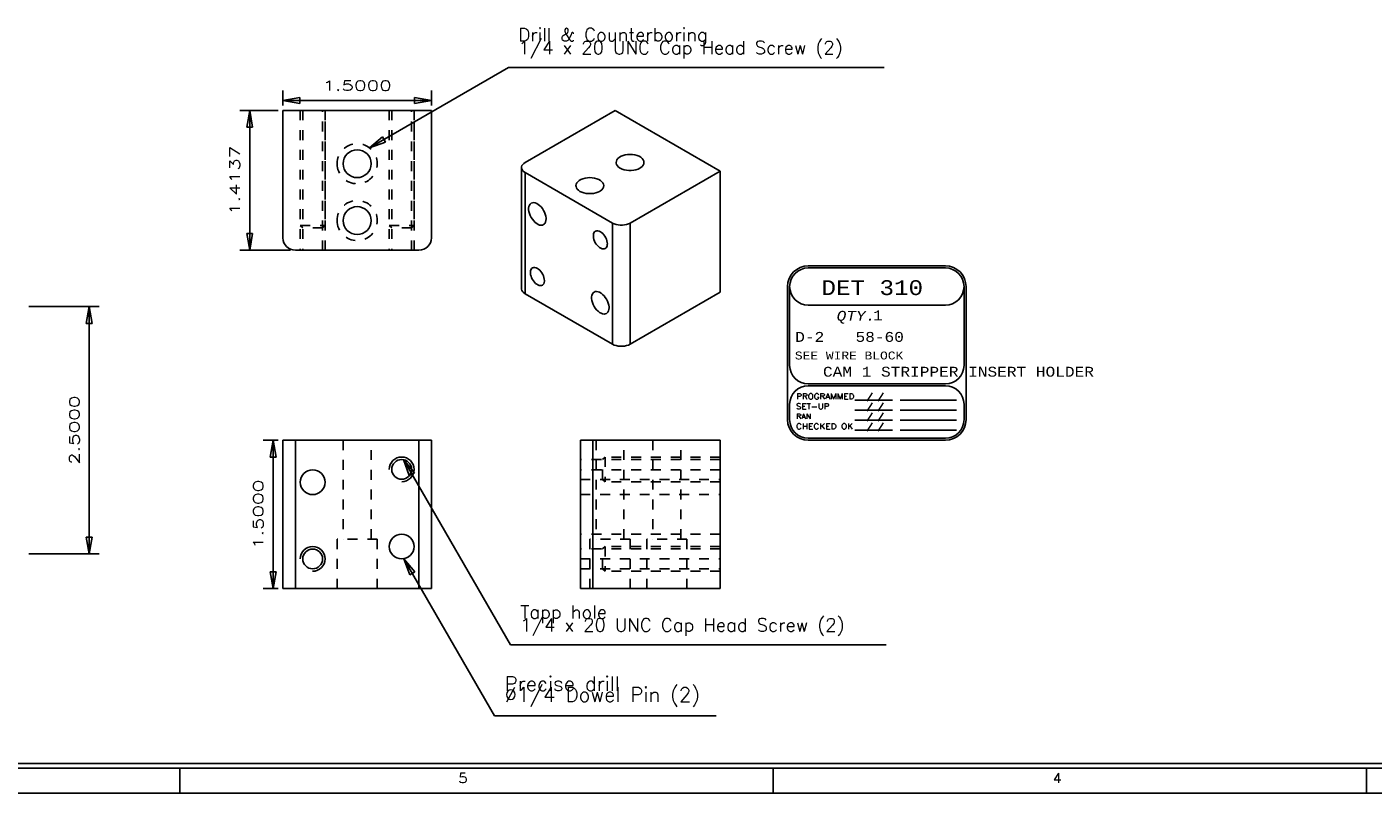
# Model space of a CAD drawing. Header units: inches. Extents: x 3 to 289, y 4 to 291.
# Tile 64 of 256: x 30.63 to 44.24, y 93.39 to 101.13. Entities that reach past the tile are written whole.
import ezdxf
from ezdxf.enums import TextEntityAlignment as Align

# ---------------------------------------------------------------- set-up
doc = ezdxf.new("R2010")
doc.units = ezdxf.units.IN
doc.header["$LTSCALE"] = 0.5
doc.header["$MEASUREMENT"] = 0
doc.linetypes.add('HIDDEN', pattern=[0.225, 0.15, -0.075])
for name, color, linetype in [('MFB', 7, 'Continuous'), ('PLOTVIEW1', 7, 'Continuous'), ('STR_1', 7, 'Continuous'), ('STR_INS', 8, 'Continuous')]:
    doc.layers.add(name, color=color, linetype=linetype)
doc.styles.add('VERO0-Simplex', font='simplex_.ttf')
doc.styles.add('VERO2-Courier New', font='cour.ttf')
doc.styles.add('VERO3-RomanS', font='romans__.ttf')
doc.styles.add('VERO5-RomanD', font='romand__.ttf')
doc.styles.add('VERO8-Courier New', font='couri.ttf')

# ---------------------------------------------------------------- blocks, each defined once
blk = doc.blocks.new('ArrowheadClosed')
at = {"color": 0}
for p, q in [((0, 0), (-1, 0.176)), ((-1, 0.176), (-1, -0.176)), ((-1, -0.176), (0, 0))]:
    blk.add_line(p, q, dxfattribs=at)

msp = doc.modelspace()

# ---------------------------------------------------------------- linework, layer by layer
at = {"layer": 'MFB', "color": 56, "linetype": 'Continuous'}
for p, q in [((30.647, 98.308), (31.359, 98.308)), ((31.259, 95.808), (31.259, 98.308)), ((34.436, 96.761), (35.517, 94.887)), ((30.647, 95.808), (31.359, 95.808)), ((34.44, 95.759), (35.358, 94.169)), ((35.517, 94.887), (39.317, 94.887)), ((35.358, 94.169), (37.598, 94.169))]:
    msp.add_line(p, q, dxfattribs=at)
at = {"layer": 'PLOTVIEW1', "color": 7, "linetype": 'Continuous'}
for p, q in [((39.916, 98.719), (38.529, 98.719)), ((39.916, 98.698), (38.529, 98.698)), ((38.32, 98.51), (38.32, 97.165)), ((38.341, 98.51), (38.341, 97.713)), ((40.104, 97.713), (40.104, 98.51)), ((40.125, 97.165), (40.125, 98.51)), ((38.529, 98.323), (39.916, 98.323)), ((38.529, 97.526), (39.916, 97.526)), ((39.916, 97.507), (38.529, 97.507)), ((39, 97.361), (39.381, 97.361)), ((39.457, 97.361), (40.028, 97.361)), ((38.341, 97.32), (38.341, 97.165)), ((39, 97.259), (39.381, 97.259)), ((39.457, 97.259), (40.028, 97.259)), ((40.104, 97.165), (40.104, 97.32)), ((39, 97.158), (39.381, 97.158)), ((39, 97.057), (39.381, 97.057)), ((39.457, 97.158), (40.028, 97.158)), ((39.457, 97.057), (40.028, 97.057)), ((38.529, 96.978), (39.916, 96.978)), ((38.529, 96.957), (39.916, 96.957))]:
    msp.add_line(p, q, dxfattribs=at)
at = {"layer": 'PLOTVIEW1', "color": 97, "linetype": 'Continuous'}
for p, q in [((15.175, 93.69), (61.175, 93.69)), ((15.175, 93.64), (61.175, 93.64)), ((32.175, 93.64), (32.175, 93.39)), ((38.175, 93.64), (38.175, 93.39)), ((44.175, 93.64), (44.175, 93.39)), ((15.175, 93.39), (61.175, 93.39))]:
    msp.add_line(p, q, dxfattribs=at)
at = {"layer": 'PLOTVIEW1', "color": 7, "linetype": 'Continuous'}
for centre, radius, start, end in [((38.529, 98.51), 0.209, 90, 180), ((38.529, 98.51), 0.188, 90, 180), ((38.529, 98.51), 0.188, 90, 270), ((39.916, 98.51), 0.209, 0, 90), ((39.916, 98.51), 0.188, 0, 90), ((39.916, 98.51), 0.188, 270, 90), ((38.529, 97.713), 0.188, 180, 270), ((39.916, 97.713), 0.188, 270, 0), ((38.529, 97.32), 0.188, 90, 180), ((39.916, 97.32), 0.188, 0, 90), ((38.529, 97.165), 0.209, 180, 270), ((38.529, 97.165), 0.188, 180, 270), ((39.916, 97.165), 0.188, 270, 0), ((39.916, 97.165), 0.209, 270, 0)]:
    msp.add_arc(centre, radius, start, end, dxfattribs=at)
at = {"layer": 'STR_1', "color": 56, "linetype": 'Continuous'}
for p, q in [((33.218, 100.341), (33.218, 100.491)), ((34.718, 100.341), (34.718, 100.491)), ((33.218, 100.391), (34.718, 100.391)), ((33.168, 96.957), (33.018, 96.957)), ((33.118, 95.457), (33.118, 96.957)), ((33.168, 95.457), (33.018, 95.457))]:
    msp.add_line(p, q, dxfattribs=at)
at = {"layer": 'STR_1', "color": 9, "linetype": 'Continuous'}
for p, q in [((34.718, 100.291), (33.218, 100.291)), ((33.218, 100.291), (33.218, 99.002)), ((34.718, 99.002), (34.718, 100.291)), ((36.578, 100.291), (35.667, 99.764)), ((37.638, 99.678), (36.578, 100.291)), ((36.587, 99.764), (36.589, 99.779)), ((36.589, 99.779), (36.595, 99.792)), ((36.595, 99.792), (36.605, 99.805)), ((36.605, 99.805), (36.619, 99.817)), ((36.619, 99.817), (36.637, 99.827)), ((36.637, 99.827), (36.657, 99.835)), ((36.657, 99.835), (36.679, 99.841)), ((36.679, 99.841), (36.703, 99.844)), ((36.703, 99.844), (36.727, 99.846)), ((36.727, 99.846), (36.752, 99.844)), ((36.752, 99.844), (36.775, 99.841)), ((36.775, 99.841), (36.798, 99.835)), ((36.798, 99.835), (36.818, 99.827)), ((36.818, 99.827), (36.835, 99.817)), ((36.835, 99.817), (36.849, 99.805)), ((36.849, 99.805), (36.859, 99.792)), ((36.859, 99.792), (36.866, 99.779)), ((36.866, 99.779), (36.868, 99.764)), ((35.634, 99.732), (35.63, 99.72)), ((35.63, 99.72), (35.63, 99.713)), ((35.63, 99.713), (35.63, 98.489)), ((35.63, 99.713), (35.632, 99.701)), ((35.632, 99.701), (35.637, 99.689)), ((35.642, 99.744), (35.634, 99.732)), ((35.637, 99.689), (35.647, 99.677)), ((35.653, 99.755), (35.642, 99.744)), ((35.647, 99.677), (35.659, 99.667)), ((35.667, 99.764), (35.653, 99.755)), ((35.659, 99.667), (35.667, 99.662)), ((35.667, 99.662), (36.55, 99.152)), ((36.587, 99.757), (36.587, 99.764)), ((36.591, 99.743), (36.587, 99.757)), ((36.6, 99.73), (36.591, 99.743)), ((36.612, 99.718), (36.6, 99.73)), ((36.628, 99.707), (36.612, 99.718)), ((36.647, 99.698), (36.628, 99.707)), ((36.668, 99.691), (36.647, 99.698)), ((36.691, 99.686), (36.668, 99.691)), ((36.715, 99.684), (36.691, 99.686)), ((36.739, 99.684), (36.715, 99.684)), ((36.727, 99.152), (37.638, 99.678)), ((36.764, 99.686), (36.739, 99.684)), ((36.787, 99.691), (36.764, 99.686)), ((36.808, 99.698), (36.787, 99.691)), ((36.827, 99.707), (36.808, 99.698)), ((36.835, 99.712), (36.827, 99.707)), ((36.849, 99.724), (36.835, 99.712)), ((36.859, 99.737), (36.849, 99.724)), ((36.866, 99.75), (36.859, 99.737)), ((36.868, 99.764), (36.866, 99.75)), ((37.638, 99.678), (37.638, 98.453)), ((36.18, 99.53), (36.182, 99.544)), ((36.181, 99.523), (36.18, 99.53)), ((36.185, 99.509), (36.181, 99.523)), ((36.182, 99.544), (36.188, 99.557)), ((36.193, 99.495), (36.185, 99.509)), ((36.188, 99.557), (36.199, 99.57)), ((36.199, 99.57), (36.213, 99.582)), ((36.213, 99.582), (36.23, 99.592)), ((36.23, 99.592), (36.25, 99.6)), ((36.25, 99.6), (36.273, 99.606)), ((36.273, 99.606), (36.296, 99.61)), ((36.296, 99.61), (36.321, 99.611)), ((36.321, 99.611), (36.345, 99.61)), ((36.345, 99.61), (36.369, 99.606)), ((36.369, 99.606), (36.391, 99.6)), ((36.391, 99.6), (36.411, 99.592)), ((36.411, 99.592), (36.428, 99.582)), ((36.428, 99.582), (36.442, 99.57)), ((36.442, 99.57), (36.453, 99.557)), ((36.453, 99.502), (36.442, 99.489)), ((36.453, 99.557), (36.459, 99.544)), ((36.459, 99.516), (36.453, 99.502)), ((36.459, 99.544), (36.461, 99.53)), ((36.461, 99.53), (36.459, 99.516)), ((36.205, 99.483), (36.193, 99.495)), ((36.221, 99.472), (36.205, 99.483)), ((36.24, 99.463), (36.221, 99.472)), ((36.261, 99.456), (36.24, 99.463)), ((36.284, 99.451), (36.261, 99.456)), ((36.308, 99.449), (36.284, 99.451)), ((36.333, 99.449), (36.308, 99.449)), ((36.357, 99.451), (36.333, 99.449)), ((36.38, 99.456), (36.357, 99.451)), ((36.401, 99.463), (36.38, 99.456)), ((36.42, 99.472), (36.401, 99.463)), ((36.428, 99.477), (36.42, 99.472)), ((36.442, 99.489), (36.428, 99.477)), ((35.702, 99.304), (35.705, 99.32)), ((35.702, 99.286), (35.702, 99.304)), ((35.705, 99.267), (35.702, 99.286)), ((35.705, 99.32), (35.71, 99.333)), ((35.71, 99.247), (35.705, 99.267)), ((35.71, 99.333), (35.718, 99.344)), ((35.718, 99.227), (35.71, 99.247)), ((35.718, 99.344), (35.728, 99.352)), ((35.728, 99.352), (35.74, 99.357)), ((35.74, 99.357), (35.753, 99.358)), ((35.753, 99.358), (35.767, 99.356)), ((35.767, 99.356), (35.783, 99.35)), ((35.783, 99.35), (35.798, 99.341)), ((35.798, 99.341), (35.813, 99.329)), ((35.813, 99.329), (35.828, 99.315)), ((35.828, 99.315), (35.841, 99.298)), ((35.841, 99.298), (35.853, 99.28)), ((35.853, 99.28), (35.863, 99.261)), ((35.863, 99.261), (35.87, 99.241)), ((35.87, 99.241), (35.876, 99.221)), ((35.728, 99.208), (35.718, 99.227)), ((35.74, 99.19), (35.728, 99.208)), ((35.753, 99.173), (35.74, 99.19)), ((35.767, 99.159), (35.753, 99.173)), ((35.783, 99.147), (35.767, 99.159)), ((35.798, 99.138), (35.783, 99.147)), ((35.813, 99.132), (35.798, 99.138)), ((35.828, 99.13), (35.813, 99.132)), ((35.841, 99.131), (35.828, 99.13)), ((35.853, 99.136), (35.841, 99.131)), ((35.858, 99.139), (35.853, 99.136)), ((35.867, 99.149), (35.858, 99.139)), ((35.873, 99.161), (35.867, 99.149)), ((35.877, 99.176), (35.873, 99.161)), ((35.876, 99.221), (35.878, 99.202)), ((35.879, 99.193), (35.877, 99.176)), ((35.878, 99.202), (35.879, 99.193)), ((36.55, 99.152), (36.567, 99.144)), ((36.567, 99.144), (36.586, 99.138)), ((36.586, 99.138), (36.606, 99.133)), ((36.606, 99.133), (36.628, 99.131)), ((36.628, 99.131), (36.65, 99.131)), ((36.65, 99.131), (36.671, 99.133)), ((36.671, 99.133), (36.692, 99.138)), ((36.692, 99.138), (36.711, 99.144)), ((36.711, 99.144), (36.727, 99.152)), ((36.358, 99.043), (36.356, 99.03)), ((36.356, 99.03), (36.356, 99.016)), ((36.356, 99.016), (36.358, 99.001)), ((36.362, 99.054), (36.358, 99.043)), ((36.358, 99.001), (36.362, 98.985)), ((36.368, 99.063), (36.362, 99.054)), ((36.362, 98.985), (36.368, 98.969)), ((36.376, 99.069), (36.368, 99.063)), ((36.368, 98.969), (36.376, 98.953)), ((36.381, 99.071), (36.376, 99.069)), ((36.391, 99.074), (36.381, 99.071)), ((36.402, 99.073), (36.391, 99.074)), ((36.414, 99.07), (36.402, 99.073)), ((36.427, 99.064), (36.414, 99.07)), ((36.439, 99.056), (36.427, 99.064)), ((36.451, 99.045), (36.439, 99.056)), ((36.462, 99.033), (36.451, 99.045)), ((36.472, 99.019), (36.462, 99.033)), ((36.481, 99.003), (36.472, 99.019)), ((36.488, 98.988), (36.481, 99.003)), ((36.493, 98.972), (36.488, 98.988)), ((36.497, 98.956), (36.493, 98.972)), ((33.343, 98.877), (34.593, 98.877)), ((36.376, 98.953), (36.386, 98.938)), ((36.386, 98.938), (36.397, 98.925)), ((36.397, 98.925), (36.408, 98.914)), ((36.408, 98.914), (36.42, 98.904)), ((36.42, 98.904), (36.433, 98.897)), ((36.433, 98.897), (36.445, 98.892)), ((36.445, 98.892), (36.457, 98.89)), ((36.457, 98.89), (36.467, 98.891)), ((36.467, 98.891), (36.477, 98.895)), ((36.477, 98.895), (36.485, 98.901)), ((36.485, 98.901), (36.491, 98.91)), ((36.491, 98.91), (36.495, 98.921)), ((36.495, 98.921), (36.497, 98.934)), ((36.498, 98.941), (36.497, 98.956)), ((36.497, 98.934), (36.498, 98.941)), ((35.732, 98.692), (35.726, 98.683)), ((35.74, 98.698), (35.732, 98.692)), ((35.745, 98.7), (35.74, 98.698)), ((35.755, 98.703), (35.745, 98.7)), ((35.766, 98.702), (35.755, 98.703)), ((35.778, 98.699), (35.766, 98.702)), ((35.79, 98.693), (35.778, 98.699)), ((35.803, 98.685), (35.79, 98.693)), ((35.815, 98.674), (35.803, 98.685)), ((35.722, 98.672), (35.719, 98.659)), ((35.719, 98.659), (35.719, 98.645)), ((35.719, 98.645), (35.722, 98.629)), ((35.726, 98.683), (35.722, 98.672)), ((35.722, 98.629), (35.726, 98.614)), ((35.726, 98.614), (35.732, 98.598)), ((35.732, 98.598), (35.74, 98.582)), ((35.74, 98.582), (35.75, 98.567)), ((35.75, 98.567), (35.76, 98.554)), ((35.76, 98.554), (35.772, 98.542)), ((35.826, 98.662), (35.815, 98.674)), ((35.836, 98.648), (35.826, 98.662)), ((35.845, 98.632), (35.836, 98.648)), ((35.852, 98.617), (35.845, 98.632)), ((35.857, 98.601), (35.852, 98.617)), ((35.855, 98.539), (35.859, 98.55)), ((35.86, 98.585), (35.857, 98.601)), ((35.859, 98.55), (35.861, 98.563)), ((35.861, 98.57), (35.86, 98.585)), ((35.861, 98.563), (35.861, 98.57)), ((35.63, 98.482), (35.63, 98.489)), ((35.634, 98.47), (35.63, 98.482)), ((35.642, 98.458), (35.634, 98.47)), ((35.653, 98.447), (35.642, 98.458)), ((35.667, 98.438), (35.653, 98.447)), ((35.667, 98.438), (36.55, 97.927)), ((35.772, 98.542), (35.784, 98.533)), ((35.784, 98.533), (35.796, 98.526)), ((35.796, 98.526), (35.809, 98.521)), ((35.809, 98.521), (35.82, 98.519)), ((35.82, 98.519), (35.831, 98.52)), ((35.831, 98.52), (35.841, 98.524)), ((35.841, 98.524), (35.849, 98.53)), ((35.849, 98.53), (35.855, 98.539)), ((36.339, 98.405), (36.341, 98.421)), ((36.341, 98.421), (36.347, 98.435)), ((36.347, 98.435), (36.354, 98.446)), ((36.354, 98.446), (36.364, 98.454)), ((36.364, 98.454), (36.376, 98.459)), ((36.376, 98.459), (36.389, 98.46)), ((36.389, 98.46), (36.404, 98.458)), ((36.404, 98.458), (36.419, 98.452)), ((36.419, 98.452), (36.434, 98.443)), ((36.434, 98.443), (36.45, 98.431)), ((36.45, 98.431), (36.464, 98.417)), ((36.464, 98.417), (36.477, 98.4)), ((36.727, 97.927), (37.638, 98.453)), ((36.339, 98.388), (36.339, 98.405)), ((36.341, 98.369), (36.339, 98.388)), ((36.347, 98.349), (36.341, 98.369)), ((36.354, 98.329), (36.347, 98.349)), ((36.364, 98.31), (36.354, 98.329)), ((36.376, 98.291), (36.364, 98.31)), ((36.389, 98.275), (36.376, 98.291)), ((36.477, 98.4), (36.489, 98.382)), ((36.489, 98.382), (36.499, 98.362)), ((36.499, 98.362), (36.507, 98.343)), ((36.507, 98.343), (36.512, 98.323)), ((36.514, 98.278), (36.51, 98.263)), ((36.512, 98.323), (36.515, 98.304)), ((36.515, 98.295), (36.514, 98.278)), ((36.515, 98.304), (36.515, 98.295)), ((36.404, 98.26), (36.389, 98.275)), ((36.419, 98.249), (36.404, 98.26)), ((36.434, 98.24), (36.419, 98.249)), ((36.45, 98.234), (36.434, 98.24)), ((36.464, 98.232), (36.45, 98.234)), ((36.477, 98.233), (36.464, 98.232)), ((36.489, 98.237), (36.477, 98.233)), ((36.494, 98.241), (36.489, 98.237)), ((36.503, 98.251), (36.494, 98.241)), ((36.51, 98.263), (36.503, 98.251)), ((36.567, 97.919), (36.55, 97.927)), ((36.586, 97.913), (36.567, 97.919)), ((36.606, 97.909), (36.586, 97.913)), ((36.628, 97.906), (36.606, 97.909)), ((36.65, 97.906), (36.628, 97.906)), ((36.671, 97.909), (36.65, 97.906)), ((36.692, 97.913), (36.671, 97.909)), ((36.711, 97.919), (36.692, 97.913)), ((36.727, 97.927), (36.711, 97.919)), ((33.218, 95.457), (33.218, 96.957)), ((33.218, 96.957), (33.343, 96.957)), ((33.343, 96.957), (34.593, 96.957)), ((34.593, 96.957), (34.718, 96.957)), ((34.718, 96.957), (34.718, 95.457)), ((36.225, 95.457), (36.225, 96.957)), ((36.225, 96.957), (36.35, 96.957)), ((36.35, 96.957), (37.638, 96.957)), ((37.638, 96.957), (37.638, 95.457)), ((33.343, 95.457), (33.218, 95.457)), ((33.343, 95.457), (34.593, 95.457)), ((34.718, 95.457), (34.593, 95.457)), ((36.35, 95.457), (36.225, 95.457)), ((36.35, 95.457), (37.638, 95.457))]:
    msp.add_line(p, q, dxfattribs=at)
at = {"layer": 'STR_1', "color": 254, "linetype": 'HIDDEN'}
for p, q in [((33.393, 100.291), (33.393, 98.877)), ((33.393, 100.291), (33.393, 99.127)), ((33.418, 100.291), (33.418, 98.877)), ((33.619, 98.877), (33.619, 100.291)), ((33.643, 98.877), (33.643, 100.291)), ((33.643, 100.291), (33.643, 99.127)), ((34.293, 100.291), (34.293, 98.877)), ((34.293, 100.291), (34.293, 99.127)), ((34.318, 100.291), (34.318, 98.877)), ((34.519, 98.877), (34.519, 100.291)), ((34.543, 98.877), (34.543, 100.291)), ((34.543, 100.291), (34.543, 99.127)), ((33.393, 99.127), (33.643, 99.127)), ((33.418, 99.102), (33.393, 99.127)), ((33.619, 99.102), (33.418, 99.102)), ((33.619, 99.102), (33.643, 99.127)), ((34.293, 99.127), (34.543, 99.127)), ((34.318, 99.102), (34.293, 99.127)), ((34.519, 99.102), (34.318, 99.102)), ((34.519, 99.102), (34.543, 99.127)), ((33.828, 96.957), (33.828, 95.957)), ((34.109, 95.957), (34.109, 96.957)), ((36.384, 96.957), (36.384, 95.957)), ((36.665, 95.957), (36.665, 96.957)), ((36.959, 96.957), (36.959, 95.957)), ((37.24, 95.957), (37.24, 96.957)), ((36.45, 96.762), (36.475, 96.787)), ((37.638, 96.787), (36.475, 96.787)), ((36.475, 96.787), (36.475, 96.537)), ((37.638, 96.762), (36.225, 96.762)), ((37.638, 96.657), (36.225, 96.657)), ((36.45, 96.561), (36.45, 96.762)), ((36.225, 96.561), (37.638, 96.561)), ((36.45, 96.561), (36.475, 96.537)), ((37.638, 96.537), (36.475, 96.537)), ((36.225, 96.407), (37.638, 96.407)), ((37.638, 96.007), (36.225, 96.007)), ((33.765, 95.957), (33.765, 95.457)), ((34.171, 95.957), (33.765, 95.957)), ((34.171, 95.457), (34.171, 95.957)), ((37.638, 95.858), (36.225, 95.858)), ((36.728, 95.957), (36.322, 95.957)), ((36.322, 95.957), (36.322, 95.457)), ((36.45, 95.858), (36.475, 95.882)), ((36.45, 95.657), (36.45, 95.858)), ((37.638, 95.882), (36.475, 95.882)), ((36.475, 95.882), (36.475, 95.632)), ((36.728, 95.457), (36.728, 95.957)), ((37.303, 95.957), (36.897, 95.957)), ((36.897, 95.957), (36.897, 95.457)), ((37.303, 95.457), (37.303, 95.957)), ((36.225, 95.757), (37.638, 95.757)), ((36.225, 95.657), (37.638, 95.657)), ((36.45, 95.657), (36.475, 95.632)), ((37.638, 95.632), (36.475, 95.632))]:
    msp.add_line(p, q, dxfattribs=at)
at = {"layer": 'STR_1', "color": 4, "linetype": 'Continuous'}
for p, q in [((35.667, 99.662), (35.667, 98.438)), ((36.55, 97.927), (36.55, 99.152)), ((36.727, 99.152), (36.727, 97.927)), ((33.343, 96.957), (33.343, 95.457)), ((34.593, 95.457), (34.593, 96.957)), ((36.35, 96.957), (36.35, 95.457))]:
    msp.add_line(p, q, dxfattribs=at)
at = {"layer": 'STR_1', "color": 254, "linetype": 'HIDDEN', "extrusion": (0, 0, -1)}
for centre in [(-33.968, 99.752), (-33.968, 99.177)]:
    msp.add_circle(centre, 0.203, dxfattribs=at)
at = {"layer": 'STR_1', "color": 9, "linetype": 'Continuous', "extrusion": (0, 0, -1)}
for centre, radius in [((-33.968, 99.752), 0.141), ((-33.968, 99.177), 0.141), ((-33.518, 96.532), 0.125), ((-34.418, 95.882), 0.125)]:
    msp.add_circle(centre, radius, dxfattribs=at)
at = {"layer": 'STR_1', "color": 9, "linetype": 'Continuous'}
for centre in [(34.418, 96.662), (33.518, 95.757)]:
    msp.add_circle(centre, 0.1, dxfattribs=at)
for centre, start, end in [((33.343, 99.002), 180, 270), ((34.593, 99.002), 270, 0)]:
    msp.add_arc(centre, 0.125, start, end, dxfattribs=at)
at = {"layer": 'STR_1', "color": 2, "linetype": 'Continuous'}
for centre in [(34.418, 96.662), (33.518, 95.757)]:
    msp.add_arc(centre, 0.125, 270, 180, dxfattribs=at)
at = {"layer": 'STR_INS', "color": 56, "linetype": 'Continuous'}
for p, q in [((34.093, 99.912), (35.498, 100.723)), ((35.498, 100.723), (39.298, 100.723)), ((33.168, 100.291), (32.781, 100.291)), ((32.881, 98.877), (32.881, 100.291)), ((33.293, 98.877), (32.781, 98.877))]:
    msp.add_line(p, q, dxfattribs=at)

# ---------------------------------------------------------------- block references
at = {"layer": 'MFB', "color": 56, "linetype": 'Continuous', "xscale": 0.170138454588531, "yscale": 0.170138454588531, "zscale": 0.170138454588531, "rotation": 90}
msp.add_blockref('ArrowheadClosed', (31.259, 98.308), dxfattribs=at)
at = {"layer": 'MFB', "color": 56, "linetype": 'Continuous', "extrusion": (0, 0, -1)}
for p, xscale, yscale, zscale, rotation in [((-34.436, 96.761), 0.1701384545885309, 0.1701384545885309, 0.1701384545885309, 59.99999999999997), ((-31.259, 95.808), 0.170138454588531, 0.170138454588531, 0.170138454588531, 270), ((-34.44, 95.759), 0.170138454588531, 0.170138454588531, 0.170138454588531, 60.00000000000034)]:
    msp.add_blockref('ArrowheadClosed', p, dxfattribs=dict(at, xscale=xscale, yscale=yscale, zscale=zscale, rotation=rotation))
at = {"layer": 'STR_1', "color": 56, "linetype": 'Continuous', "extrusion": (0, 0, -1), "xscale": 0.170138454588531, "yscale": 0.170138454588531, "zscale": 0.170138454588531}
msp.add_blockref('ArrowheadClosed', (-33.218, 100.391), dxfattribs=at)
at = {"layer": 'STR_1', "color": 56, "linetype": 'Continuous', "xscale": 0.170138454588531, "yscale": 0.170138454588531, "zscale": 0.170138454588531}
msp.add_blockref('ArrowheadClosed', (34.718, 100.391), dxfattribs=at)
at = {"layer": 'STR_1', "color": 56, "linetype": 'Continuous', "xscale": 0.170138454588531, "yscale": 0.170138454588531, "zscale": 0.170138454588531, "rotation": 90}
msp.add_blockref('ArrowheadClosed', (33.118, 96.957), dxfattribs=at)
at = {"layer": 'STR_1', "color": 56, "linetype": 'Continuous', "extrusion": (0, 0, -1), "xscale": 0.170138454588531, "yscale": 0.170138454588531, "zscale": 0.170138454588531, "rotation": 270}
msp.add_blockref('ArrowheadClosed', (-33.118, 95.457), dxfattribs=at)
at = {"layer": 'STR_INS', "color": 56, "linetype": 'Continuous', "xscale": 0.170138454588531, "yscale": 0.170138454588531, "zscale": 0.170138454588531, "rotation": 90}
msp.add_blockref('ArrowheadClosed', (32.881, 100.291), dxfattribs=at)
at = {"layer": 'STR_INS', "color": 56, "linetype": 'Continuous', "extrusion": (0, 0, -1), "xscale": 0.170138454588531, "yscale": 0.170138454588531, "zscale": 0.170138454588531}
for p, rotation in [((-34.093, 99.912), 330.0000000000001), ((-32.881, 98.877), 270)]:
    msp.add_blockref('ArrowheadClosed', p, dxfattribs=dict(at, rotation=rotation))

# ---------------------------------------------------------------- texts
at = {"layer": 'MFB', "color": 230, "linetype": 'Continuous', "style": 'VERO0-Simplex', "width": 1.358929}
msp.add_text('2.5000', height=0.1, rotation=90, dxfattribs=at).set_placement((31.159, 96.708), (31.159, 97.408), align=Align.FIT)
at = {"layer": 'MFB', "color": 7, "linetype": 'Continuous', "attachment_point": 1, "style": 'VERO0-Simplex'}
for s, insert, char_height, line_spacing_factor in [('Tapp hole\\P1/4 x 20 UNC Cap Head Screw (2)', (35.617, 95.287), 0.13375, 0.5875), ('Precise drill\\P%%c1/4 Dowel Pin (2)', (35.458, 94.569), 0.14688, 0.45)]:
    msp.add_mtext(s, dxfattribs=dict(at, insert=insert, char_height=char_height, line_spacing_factor=line_spacing_factor))
at = {"layer": 'PLOTVIEW1', "color": 7, "linetype": 'Continuous'}
for s, height, style, width, p, p2 in [('DET 310', 0.15, 'VERO2-Courier New', 0.931388, (38.663, 98.424), (39.69, 98.424)), ('QTY.', 0.1, 'VERO8-Courier New', 0.931388, (38.816, 98.164), (39.208, 98.164)), ('1', 0.1, 'VERO2-Courier New', 0.931388, (39.184, 98.169), (39.282, 98.169)), ('D-2', 0.1, 'VERO2-Courier New', 0.931388, (38.397, 97.951), (38.691, 97.951)), ('58-60', 0.1, 'VERO2-Courier New', 0.931388, (39.007, 97.951), (39.496, 97.951)), ('SEE WIRE BLOCK', 0.08, 'VERO2-Courier New', 0.931388, (38.394, 97.773), (39.49, 97.773)), ('CAM 1 STRIPPER INSERT HOLDER', 0.1, 'VERO2-Courier New', 0.931388, (38.678, 97.599), (41.418, 97.599)), ('SET-UP', 0.0565, 'VERO3-RomanS', 1.000387, (38.406, 97.271), (38.743, 97.271)), ('PROGRAMMED', 0.0575, 'VERO3-RomanS', 1.000726, (38.408, 97.371), (38.995, 97.371)), ('/ /', 0.0563, 'VERO3-RomanS', 0.999632, (39.117, 97.37), (39.293, 97.37)), ('/ /', 0.0563, 'VERO3-RomanS', 0.999632, (39.117, 97.269), (39.293, 97.269)), ('RAN', 0.0516, 'VERO3-RomanS', 1.00058, (38.408, 97.172), (38.56, 97.172)), ('/ /', 0.0563, 'VERO3-RomanS', 0.999632, (39.117, 97.168), (39.293, 97.168)), ('CHECKED OK', 0.0548, 'VERO3-RomanS', 1.000182, (38.405, 97.07), (38.983, 97.07)), ('/ /', 0.0563, 'VERO3-RomanS', 0.999632, (39.117, 97.066), (39.293, 97.066))]:
    msp.add_text(s, height=height, dxfattribs=dict(at, style=style, width=width)).set_placement(p, p2, align=Align.FIT)
at = {"layer": 'PLOTVIEW1', "color": 56, "linetype": 'Continuous', "style": 'VERO5-RomanD', "width": 0.999731}
for s, p, p2 in [('5', (34.991, 93.492), (35.085, 93.492)), ('4', (41, 93.492), (41.094, 93.492))]:
    msp.add_text(s, height=0.1, dxfattribs=at).set_placement(p, p2, align=Align.FIT)
at = {"layer": 'STR_1', "color": 230, "linetype": 'Continuous', "style": 'VERO0-Simplex', "width": 1.410379}
msp.add_text('1.5000', height=0.1, dxfattribs=at).set_placement((33.618, 100.491), (34.318, 100.491), align=Align.FIT)
msp.add_text('1.5000', height=0.1, rotation=90, dxfattribs=at).set_placement((33.018, 95.857), (33.018, 96.557), align=Align.FIT)
at = {"layer": 'STR_INS', "color": 7, "linetype": 'Continuous', "style": 'VERO0-Simplex', "width": 1.465878}
msp.add_text('1.4137', height=0.1, rotation=90, dxfattribs=at).set_placement((32.781, 99.234), (32.781, 99.934), align=Align.FIT)
at = {"layer": 'STR_INS', "color": 7, "linetype": 'Continuous', "insert": (35.598, 101.123), "char_height": 0.13375, "attachment_point": 1, "line_spacing_factor": 0.5875, "style": 'VERO0-Simplex'}
msp.add_mtext('Drill & Counterboring\\P1/4 x 20 UNC Cap Head Screw (2)', dxfattribs=at)

doc.saveas('drawing.dxf')
